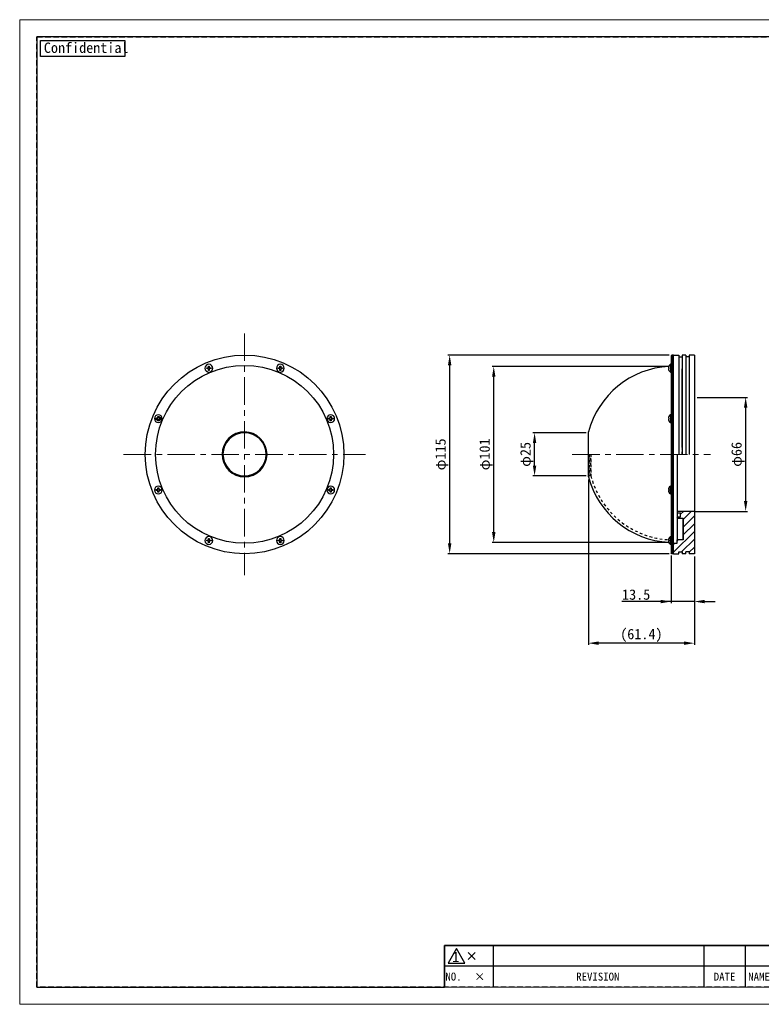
# Model space of a CAD drawing. Header units: millimetres. Extents: x -201 to 202, y 143 to 428.
# Tile 1 of 9: x -201 to 13, y 143 to 428. Entities that reach past the tile are written whole.
import ezdxf
from ezdxf.enums import TextEntityAlignment as Align

# ---------------------------------------------------------------- set-up
doc = ezdxf.new("R2010")
doc.units = ezdxf.units.MM
doc.header["$LTSCALE"] = 0.25
for name, pattern in [('CENTER', [50.8, 31.75, -6.35, 6.35, -6.35]), ('DASHED', [6, 3, -3]), ('HIDDEN', [9.525, 6.35, -3.175])]:
    doc.linetypes.add(name, pattern=pattern)
doc.layers.get('0').update_dxf_attribs({"lineweight": 30})
for name, color, linetype in [('BASE', 7, 'Continuous'), ('DOME', 7, 'Continuous'), ('FORM', 7, 'Continuous'), ('MXB4949', 7, 'Continuous')]:
    doc.layers.add(name, color=color, linetype=linetype)
doc.layers.add('CENTER', color=1, linetype='CENTER', lineweight=9)
doc.layers.add('DIMENSION', color=6, linetype='Continuous', lineweight=15)
doc.layers.add('EMPTY LINE', color=252, linetype='Continuous', lineweight=0, plot=False)
doc.styles.add('VS Standard', font='msgothic.ttc', dxfattribs={"height": 3})
doc.styles.add('VS Standard(小)', font='msgothic.ttc', dxfattribs={"height": 2.4})
doc.dimstyles.new('VS Standard x0.5', dxfattribs={"dimtxt": 3, "dimasz": 3, "dimexe": 0.5, "dimexo": 0.8, "dimgap": 0.5, "dimtad": 3, "dimlfac": 2, "dimrnd": 0.0001, "dimzin": 9, "dimdsep": 46, "dimtxsty": 'VS Standard', "dimcen": 0, "dimaunit": 1, "dimadec": 0, "dimazin": 2, "dimtfac": 1, "dimtmove": 0, "dimatfit": 3, "dimfxl": 1, "dimtolj": 1, "dimtzin": 0, "dimarcsym": 0})

# ---------------------------------------------------------------- blocks, each defined once
blk = doc.blocks.new('表題欄金物用_ver2.0.0')
at = {"layer": 'FORM', "color": 0}
for p, q in [((-11, 40.5), (-191, 40.5)), ((-191, 40.5), (-191, 28.5)), ((-110, 28.49), (-110, 40.5)), ((-39, 28.49), (-39, 40.49)), ((-29, 28.49), (-29, 40.49)), ((-11, 28.5), (-11, 40.5)), ((-39, 36.5), (-191, 36.5)), ((-24.54, 35.38), (-24.54, 29.78)), ((-13.42, 34.8), (-20.21, 33.59)), ((-13.42, 32.58), (-13.42, 34.8)), ((-39, 32.5), (-191, 32.5)), ((-27.34, 32.58), (-12.62, 32.58)), ((-20.21, 32.58), (-20.21, 33.59)), ((-20.21, 32.58), (-20.21, 31.57)), ((-13.42, 30.35), (-20.21, 31.57)), ((-13.42, 32.58), (-13.42, 30.35)), ((-11, 28.5), (-191, 28.5)), ((-191, 28.5), (-191, 11)), ((-176, 28.5), (-176, 11)), ((-161, 28.5), (-161, 11)), ((-146, 28.5), (-146, 11)), ((-131, 28.5), (-131, 11)), ((-96, 11), (-96, 28.5)), ((-11, 11), (-11, 28.5)), ((-272, 23), (-286, 23)), ((-286, 23), (-286, 17)), ((-211, 23), (-272, 23)), ((-272, 23), (-272, 17)), ((-211, 23), (-211, 17)), ((-199, 23), (-211, 23)), ((-199, 23), (-199, 17)), ((-191, 23), (-199, 23)), ((-131, 24.12), (-96, 24.12)), ((-279.19, 21), (-277.19, 19)), ((-279.19, 19), (-277.19, 21)), ((-96, 21), (-11, 21)), ((-131, 19.75), (-96, 19.75)), ((-286, 17), (-286, 11)), ((-272, 17), (-286, 17)), ((-272, 17), (-272, 11)), ((-211, 17), (-272, 17)), ((-211, 17), (-211, 11)), ((-199, 17), (-211, 17)), ((-199, 17), (-199, 11)), ((-191, 17), (-199, 17)), ((-96, 15.38), (-131, 15.38)), ((-11, 16), (-96, 16)), ((-191, 11), (-11, 11))]:
    blk.add_line(p, q, dxfattribs=at)
at = {"layer": 'FORM', "color": 0, "linetype": 'HIDDEN', "lineweight": 9}
for p, q in [((-156, 28.49), (-156, 40.49)), ((-75, 28.49), (-75, 40.49)), ((-11, 36.5), (-39, 36.5)), ((-116, 11), (-116, 28.5)), ((-78.5, 11), (-78.5, 28.5)), ((-131, 24.5), (-191, 24.5))]:
    blk.add_line(p, q, dxfattribs=at)
at = {"layer": 'FORM', "color": 0, "lineweight": 15}
blk.add_line((-191, 11), (-286, 11), dxfattribs=at)
at = {"layer": 'FORM', "color": 0}
blk.add_lwpolyline([(-282.58, 22.13), (-285.01, 17.93), (-280.16, 17.93)], close=True, dxfattribs=at)
for radius in [2, 1]:
    blk.add_circle((-24.54, 32.58), radius, dxfattribs=at)
at = {"layer": 'FORM', "color": 0, "attachment_point": 5}
for s, insert, char_height, width, style in [('{\\LMATERIAL}', (-173.5, 38.5), 2.4, 36.5, 'VS Standard(小)'), ('{\\LCHAMFER}   ', (-92.5, 38.5), 2.4, 35, 'VS Standard(小)'), ('{\\LUNIT}', (-34, 38.35), 2, 20, 'VS Standard'), ('{\\LMETHOD} 図法', (-20, 38.35), 2, 20, 'VS Standard'), ('{\\LTREATMENT}', (-173.5, 34.5), 2.4, 36.5, 'VS Standard(小)'), ('{\\LFINISHING}', (-92.5, 34.5), 2.4, 35, 'VS Standard(小)'), ('{\\T0.9;\\LTREATMENT CONTACT}', (-173.5, 30.5), 2, 36.5, 'VS Standard(小)'), ('{\\LDECENTRATION} ', (-92.5, 30.5), 2.4, 35, 'VS Standard(小)'), ('mm', (-34, 32.35), 2.8, 20, 'VS Standard'), ('{\\fＭＳ ゴシック|b0|i0|c128|p49;APPROVED}', (-183.5, 26.5), 2.3, 15, 'VS Standard'), ('{\\fＭＳ ゴシック|b0|i0|c128|p49;CHECKED}', (-168.5, 26.5), 2.3, 15, 'VS Standard'), ('{\\fＭＳ ゴシック|b0|i0|c128|p49;DESIGNED}', (-153.5, 26.5), 2.3, 15, 'VS Standard'), ('{\\fＭＳ ゴシック|b0|i0|c128|p49;DRAWN}', (-138.5, 26.5), 2.3, 15, 'VS Standard'), ('{\\W0.7;\\LTOLERANCE\\l }', (-123.5, 26.31), 1.7, 20, 'VS Standard(小)'), ('{\\LANGLE}', (-123.5, 21.94), 2, 14.9784, 'VS Standard(小)'), ('SCALE', (-123.5, 17.56), 2, 15, 'VS Standard(小)'), ('{\\fＭＳ ゴシック|b0|i0|c128|p49;NAME}', (-87.25, 18.5), 2.4, 15, 'VS Standard(小)'), ('NO.', (-283.44, 14), 2.3, 14, 'VS Standard'), ('\\pxi-3,l4,t4;×^I', (-276.99, 14), 2.3, 14, 'VS Standard'), ('REVISION', (-241.67, 14), 2.3, 46, 'VS Standard'), ('{\\fMS Gothic|b0|i0|c128|p49;DATE}', (-204.99, 14), 2.3, 12, 'VS Standard'), ('NAME', (-195, 14), 2.3, 8, 'VS Standard'), ('{\\fＭＳ ゴシック|b0|i0|c128|p49;DRAW NO.}', (-87.25, 13.5), 2.4, 15, 'VS Standard(小)'), ('{\\fＭＳ ゴシック|b0|i0|c128|p49;DATE}', (-123.5, 13.19), 2, 15, 'VS Standard(小)')]:
    blk.add_mtext(s, dxfattribs=dict(at, insert=insert, char_height=char_height, width=width, style=style))
at = {"layer": 'FORM', "color": 0, "insert": (-87.25, 24.75), "char_height": 2, "width": 16, "attachment_point": 5, "line_spacing_factor": 0.8, "style": 'VS Standard'}
blk.add_mtext('\\pxsm0.9;{\\LREMARK}   ', dxfattribs=at)
at = {"layer": 'FORM', "color": 0, "insert": (-282.79, 19.73), "char_height": 3, "attachment_point": 5, "style": 'VS Standard'}
blk.add_mtext('1', dxfattribs=at)
at = {"layer": 'FORM', "color": 0}
for tag, height, style, p in [('材料', 2.8, 'VS Standard', (-133, 38.5)), ('一般面取', 2.8, 'VS Standard', (-57, 38.5)), ('処理', 2.8, 'VS Standard', (-133, 34.5)), ('仕上', 2.8, 'VS Standard', (-57, 34.5)), ('処理接点', 2.8, 'VS Standard', (-133, 30.5)), ('偏芯', 2.8, 'VS Standard', (-57, 30.5)), ('一般公差', 2.4, 'VS Standard(小)', (-106, 26.31)), ('適用（機種名）', 3.6, 'VS Standard', (-44.75, 24.75)), ('角度', 2.4, 'VS Standard(小)', (-106, 21.94)), ('NAME', 3.5, 'VS Standard', (-44.75, 18.5)), ('SCALE', 2.4, 'VS Standard(小)', (-106, 17.56)), ('DATE', 2.4, 'VS Standard(小)', (-106, 13.19)), ('DRAW_NO.', 3.5, 'VS Standard', (-44.75, 13.5))]:
    blk.add_attdef(tag, text='', height=height, dxfattribs=dict(at, style=style)).set_placement(p, align=Align.MIDDLE_CENTER)
at = {"layer": 'FORM', "color": 0, "style": 'VS Standard'}
for tag, p in [('APPROVED', (-182.5, 15.06)), ('CHECKED', (-167.5, 15.18)), ('DESIGNED', (-152.5, 15.09)), ('DRAWN', (-137.5, 15.23))]:
    blk.add_attdef(tag, text='', height=4.5, dxfattribs=at).set_placement(p, align=Align.BOTTOM_CENTER)
blk = doc.blocks.new('*D84')
at = {"layer": 'Defpoints', "color": 0}
for p in [(-6.23, 318.43), (-6.66, 285.43), (8.62, 285.43)]:
    blk.add_point(p, dxfattribs=at)
at = {"layer": 'DIMENSION', "color": 0, "lineweight": -2}
for p, q in [((-5.43, 318.43), (9.12, 318.43)), ((8.62, 315.43), (8.62, 288.43)), ((-5.86, 285.43), (9.12, 285.43))]:
    blk.add_line(p, q, dxfattribs=at)
at = {"layer": 'DIMENSION', "color": 0}
for points in [[(9.12, 315.43), (8.12, 315.43), (8.62, 318.43)], [(8.12, 288.43), (9.12, 288.43), (8.62, 285.43)]]:
    blk.add_solid(points, dxfattribs=at)
at = {"layer": 'DIMENSION', "color": 0, "insert": (6.38, 301.93), "char_height": 3, "attachment_point": 5, "rotation": 90, "style": 'VS Standard'}
blk.add_mtext('\\A1;φ\\A1;66', dxfattribs=at)
blk = doc.blocks.new('*D85')
at = {"layer": 'Defpoints', "color": 0}
for p in [(-12.73, 330.68), (-77.05, 273.18), (-12.73, 273.18)]:
    blk.add_point(p, dxfattribs=at)
at = {"layer": 'DIMENSION', "color": 0, "lineweight": -2}
for p, q in [((-13.53, 330.68), (-77.55, 330.68)), ((-77.05, 327.68), (-77.05, 276.18)), ((-13.53, 273.18), (-77.55, 273.18))]:
    blk.add_line(p, q, dxfattribs=at)
at = {"layer": 'DIMENSION', "color": 0}
for points in [[(-76.55, 327.68), (-77.55, 327.68), (-77.05, 330.68)], [(-77.55, 276.18), (-76.55, 276.18), (-77.05, 273.18)]]:
    blk.add_solid(points, dxfattribs=at)
at = {"layer": 'DIMENSION', "color": 0, "insert": (-79.3, 301.93), "char_height": 3, "attachment_point": 5, "rotation": 90, "style": 'VS Standard'}
blk.add_mtext('\\A1;φ\\A1;115', dxfattribs=at)
blk = doc.blocks.new('*D86')
at = {"layer": 'Defpoints', "color": 0}
for p in [(-52.47, 308.18), (-36.7, 308.18), (-36.7, 295.68)]:
    blk.add_point(p, dxfattribs=at)
at = {"layer": 'DIMENSION', "color": 0, "lineweight": -2}
for p, q in [((-37.5, 308.18), (-52.97, 308.18)), ((-52.47, 298.68), (-52.47, 305.18)), ((-37.5, 295.68), (-52.97, 295.68))]:
    blk.add_line(p, q, dxfattribs=at)
at = {"layer": 'DIMENSION', "color": 0}
for points in [[(-51.97, 305.18), (-52.97, 305.18), (-52.47, 308.18)], [(-52.97, 298.68), (-51.97, 298.68), (-52.47, 295.68)]]:
    blk.add_solid(points, dxfattribs=at)
at = {"layer": 'DIMENSION', "color": 0, "insert": (-54.71, 301.93), "char_height": 3, "attachment_point": 5, "rotation": 90, "style": 'VS Standard'}
blk.add_mtext('\\A1;φ\\A1;25', dxfattribs=at)
blk = doc.blocks.new('*D87')
at = {"layer": 'Defpoints', "color": 0}
for p in [(-12.98, 273.43), (-6.23, 273.18), (-12.98, 259.33)]:
    blk.add_point(p, dxfattribs=at)
at = {"layer": 'DIMENSION', "color": 0, "lineweight": -2}
for p, q in [((-12.98, 272.63), (-12.98, 258.83)), ((-6.23, 272.38), (-6.23, 258.83)), ((-12.98, 259.33), (-27.17, 259.33)), ((-15.98, 259.33), (-18.98, 259.33)), ((-6.23, 259.33), (-12.98, 259.33)), ((-3.23, 259.33), (-0.23, 259.33))]:
    blk.add_line(p, q, dxfattribs=at)
at = {"layer": 'DIMENSION', "color": 0}
for points in [[(-15.98, 258.83), (-15.98, 259.83), (-12.98, 259.33)], [(-3.23, 259.83), (-3.23, 258.83), (-6.23, 259.33)]]:
    blk.add_solid(points, dxfattribs=at)
at = {"layer": 'DIMENSION', "color": 0, "insert": (-23.07, 261.33), "char_height": 3, "attachment_point": 5, "style": 'VS Standard'}
blk.add_mtext('\\A1;13.5', dxfattribs=at)
blk = doc.blocks.new('*D88')
at = {"layer": 'Defpoints', "color": 0}
for p in [(-64.29, 327.41), (-12.98, 327.41), (-12.98, 276.45)]:
    blk.add_point(p, dxfattribs=at)
at = {"layer": 'DIMENSION', "color": 0, "lineweight": -2}
for p, q in [((-13.78, 327.41), (-64.79, 327.41)), ((-64.29, 279.45), (-64.29, 324.41)), ((-13.78, 276.45), (-64.79, 276.45))]:
    blk.add_line(p, q, dxfattribs=at)
at = {"layer": 'DIMENSION', "color": 0}
for points in [[(-63.79, 324.41), (-64.79, 324.41), (-64.29, 327.41)], [(-64.79, 279.45), (-63.79, 279.45), (-64.29, 276.45)]]:
    blk.add_solid(points, dxfattribs=at)
at = {"layer": 'DIMENSION', "color": 0, "insert": (-66.53, 301.93), "char_height": 3, "attachment_point": 5, "rotation": 90, "style": 'VS Standard'}
blk.add_mtext('\\A1;φ\\A1;101', dxfattribs=at)
blk = doc.blocks.new('*D89')
at = {"layer": 'Defpoints', "color": 0}
for p in [(-36.89, 295.44), (-6.23, 273.18), (-36.89, 247.28)]:
    blk.add_point(p, dxfattribs=at)
at = {"layer": 'DIMENSION', "color": 0, "lineweight": -2}
for p, q in [((-36.89, 294.64), (-36.89, 246.78)), ((-6.23, 272.38), (-6.23, 246.78)), ((-9.23, 247.28), (-33.89, 247.28))]:
    blk.add_line(p, q, dxfattribs=at)
at = {"layer": 'DIMENSION', "color": 0}
for points in [[(-33.89, 247.78), (-33.89, 246.78), (-36.89, 247.28)], [(-9.23, 246.78), (-9.23, 247.78), (-6.23, 247.28)]]:
    blk.add_solid(points, dxfattribs=at)
at = {"layer": 'DIMENSION', "color": 0, "insert": (-21.56, 249.53), "char_height": 3, "attachment_point": 5, "style": 'VS Standard'}
blk.add_mtext('\\A1;\\A1;(61.4)', dxfattribs=at)

msp = doc.modelspace()

# ---------------------------------------------------------------- hatches: boundary and pattern name
at = {"layer": 'BASE'}
h = msp.add_hatch(dxfattribs=at)
h.set_pattern_fill('ANSI31', color=256, scale=0.5, style=0)
h.set_pattern_definition([(45, (-170.5647, 153.4337), (-1.122532, 1.122532), [])])
h.paths.add_polyline_path([(-12.2267, 273.1837), (-10.7267, 273.1837), (-10.7267, 273.6837), (-9.7267, 273.6837), (-9.7267, 273.1837), (-8.7267, 273.1837), (-8.7267, 273.6837), (-7.7267, 273.6837), (-7.7267, 273.1837), (-6.2267, 273.1837), (-6.2267, 285.4337), (-11.2267, 285.4337), (-11.2267, 285.0337), (-10.2267, 285.0337), (-10.2267, 283.8337), (-11.2267, 283.8337), (-11.2267, 283.4337), (-9.4767, 283.4337), (-9.4767, 277.1837), (-11.2267, 277.1837), (-11.2267, 276.4337), (-11.2267, 276.1837), (-12.2267, 276.1837)])

# ---------------------------------------------------------------- linework, layer by layer
at = {"linetype": 'DASHED'}
msp.add_line((-9.7267, 301.9337), (-9.7267, 303.5587), dxfattribs=at)
at = {"layer": 'BASE'}
for p, q in [((-12.2267, 330.6837), (-10.7267, 330.6837)), ((-10.7267, 330.6837), (-10.7267, 301.9337)), ((-9.7267, 330.6837), (-9.7267, 301.9337)), ((-8.7267, 330.6837), (-9.7267, 330.6837)), ((-8.7267, 330.6837), (-8.7267, 301.9337)), ((-7.7267, 330.6837), (-7.7267, 301.9337)), ((-6.2267, 330.6837), (-7.7267, 330.6837)), ((-6.2267, 330.6837), (-6.2267, 301.9337)), ((-10.7267, 330.1837), (-9.7267, 330.1837)), ((-7.7267, 330.1837), (-8.7267, 330.1837)), ((-9.7267, 303.9246), (-9.7267, 326.6837)), ((-11.2267, 301.9337), (-11.2267, 277.1837)), ((-6.2267, 301.9337), (-6.2267, 273.1837)), ((-6.2267, 285.4337), (-11.2267, 285.4337)), ((-11.2267, 285.0337), (-10.2267, 285.0337)), ((-10.2267, 283.8337), (-10.2267, 285.0337)), ((-11.2267, 283.8337), (-10.2267, 283.8337)), ((-11.2267, 283.4337), (-9.4767, 283.4337)), ((-9.4767, 277.1837), (-9.4767, 283.4337)), ((-9.4767, 283.4337), (-9.4767, 277.1837)), ((-9.4767, 277.1837), (-11.2267, 277.1837)), ((-11.2267, 276.1837), (-11.2267, 277.1837)), ((-12.2267, 276.1837), (-11.2267, 276.1837)), ((-10.7267, 273.6837), (-9.7267, 273.6837)), ((-10.7267, 273.1837), (-10.7267, 273.6837)), ((-9.7267, 273.6837), (-9.7267, 273.1837)), ((-7.7267, 273.6837), (-8.7267, 273.6837)), ((-8.7267, 273.1837), (-8.7267, 273.6837)), ((-7.7267, 273.6837), (-7.7267, 273.1837)), ((-12.2267, 273.1837), (-10.7267, 273.1837)), ((-8.7267, 273.1837), (-9.7267, 273.1837)), ((-6.2267, 273.1837), (-7.7267, 273.1837))]:
    msp.add_line(p, q, dxfattribs=at)
at = {"layer": 'BASE', "linetype": 'DASHED'}
msp.add_circle((-161.3565, 312.2661), 0.4, dxfattribs=at)
at = {"layer": 'CENTER'}
for p, q in [((-136.4117, 336.9337), (-136.4117, 266.9337)), ((-171.4117, 301.9337), (-101.4117, 301.9337)), ((-41.5565, 301.9337), (-1.5565, 301.9337))]:
    msp.add_line(p, q, dxfattribs=at)
at = {"layer": 'DOME', "linetype": 'Continuous'}
for p, q in [((-12.7267, 330.6837), (-12.9767, 330.4337)), ((-12.2267, 330.6837), (-12.7267, 330.6837)), ((-12.7267, 330.6837), (-12.7267, 312.9358)), ((-12.2267, 273.1837), (-12.2267, 330.6837)), ((-12.2267, 312.9358), (-12.2267, 330.6837)), ((-12.9767, 330.4337), (-12.9767, 312.8401)), ((-12.9767, 312.8401), (-12.9767, 273.4337)), ((-12.7267, 312.9358), (-12.7267, 273.1837)), ((-12.2267, 273.1837), (-12.2267, 312.9358)), ((-36.8864, 304.4181), (-36.8864, 308.4257)), ((-36.8864, 295.9358), (-36.8864, 304.4181)), ((-36.8864, 295.4416), (-36.8864, 295.9358)), ((-12.7267, 273.1837), (-12.9767, 273.4337)), ((-12.2267, 273.1837), (-12.7267, 273.1837))]:
    msp.add_line(p, q, dxfattribs=at)
at = {"layer": 'DOME', "linetype": 'DASHED'}
for p, q in [((-12.7267, 273.1837), (-12.7267, 330.6837)), ((-36.6989, 296.1594), (-36.6989, 301.9337)), ((-36.6989, 301.9337), (-36.6989, 295.6837)), ((-36.1745, 301.9337), (-36.1745, 296.1594)), ((-36.1745, 295.6837), (-36.1745, 301.9337)), ((-36.8864, 295.4416), (-36.6989, 295.6837)), ((-36.6989, 295.6837), (-36.6989, 296.1594)), ((-36.1745, 295.6837), (-36.6989, 295.6837)), ((-36.1745, 296.1594), (-36.1745, 295.6837))]:
    msp.add_line(p, q, dxfattribs=at)
at = {"layer": 'DOME', "linetype": 'Continuous'}
msp.add_circle((-136.4117, 301.9337), 28.75, dxfattribs=at)
at = {"layer": 'DOME'}
msp.add_circle((-136.4117, 301.9337), 25.75, dxfattribs=at)
at = {"layer": 'DOME', "linetype": 'DASHED'}
msp.add_circle((-161.3565, 312.2661), 0.625, dxfattribs=at)
at = {"layer": 'DOME', "linetype": 'Continuous'}
for centre, radius, start, end in [((-12.2267, 301.9337), 25.5, 93.127187, 165.250647), ((-136.4117, 301.9337), 6.4921, 112.5, 202.5), ((-136.4117, 301.9337), 6.4921, 202.5, 112.5), ((-136.4117, 301.9337), 6.25, 202.5, 112.5), ((-136.4117, 301.9337), 6.25, 112.5, 202.5), ((-12.2267, 301.9337), 25.5, 194.749353, 266.872813)]:
    msp.add_arc(centre, radius, start, end, dxfattribs=at)
at = {"layer": 'DOME', "linetype": 'DASHED'}
msp.add_arc((-12.2267, 301.9337), 24.75, 194.626994, 267.684389, dxfattribs=at)
at = {"layer": 'EMPTY LINE'}
for p, q in [((-201.5, 427.75), (-201.5, 142.75)), ((201.5, 427.75), (-201.5, 427.75)), ((-201.5, 142.75), (201.5, 142.75))]:
    msp.add_line(p, q, dxfattribs=at)
at = {"layer": 'FORM', "linetype": 'HIDDEN'}
msp.add_lwpolyline([(-196.5, 422.75), (196.5, 422.75), (196.5, 147.75), (-196.5, 147.75)], close=True, dxfattribs=at)
at = {"layer": 'FORM'}
msp.add_lwpolyline([(-196.5, 422.75), (-196.5, 147.75), (-78.5, 147.75), (-78.5, 159.75), (16.5, 159.75), (16.5, 177.25), (196.5, 177.25), (196.5, 422.75), (-196.5, 422.75)], close=True, dxfattribs=at)
at = {"layer": 'FORM', "lineweight": 30}
msp.add_lwpolyline([(-195.5, 421.75), (-171.1092, 421.75), (-171.1092, 417.0878), (-195.5, 417.0878)], close=True, dxfattribs=at)
at = {"layer": 'MXB4949'}
for p, q in [((-12.9767, 328.0034), (-13.1266, 328.0034)), ((-13.1266, 328.0034), (-13.1266, 325.7534)), ((-12.9767, 328.0034), (-12.9767, 325.7534)), ((-13.5673, 327.0034), (-13.7151, 327.0034)), ((-13.7151, 326.7534), (-13.5673, 326.7534)), ((-13.5673, 327.5034), (-13.5739, 327.5034)), ((-13.5739, 326.2534), (-13.5673, 326.2534)), ((-13.1266, 325.7534), (-12.9767, 325.7534)), ((-13.5673, 312.3911), (-13.7151, 312.3911)), ((-13.7151, 312.1411), (-13.5673, 312.1411)), ((-13.5673, 312.8911), (-13.5739, 312.8911)), ((-13.5739, 311.6411), (-13.5673, 311.6411)), ((-12.9767, 313.3911), (-13.1266, 313.3911)), ((-13.1266, 313.3911), (-13.1266, 311.1411)), ((-13.1266, 311.1411), (-12.9767, 311.1411)), ((-12.9767, 313.3911), (-12.9767, 311.1411)), ((-13.7151, 291.7262), (-13.5673, 291.7262)), ((-13.5673, 291.4762), (-13.7151, 291.4762)), ((-13.5739, 292.2262), (-13.5673, 292.2262)), ((-13.5673, 290.9762), (-13.5739, 290.9762)), ((-13.1266, 292.7262), (-12.9767, 292.7262)), ((-13.1266, 290.4762), (-13.1266, 292.7262)), ((-12.9767, 290.4762), (-12.9767, 292.7262)), ((-12.9767, 290.4762), (-13.1266, 290.4762)), ((-13.7151, 277.1139), (-13.5673, 277.1139)), ((-13.5673, 276.8639), (-13.7151, 276.8639)), ((-13.5739, 277.6139), (-13.5673, 277.6139)), ((-13.1266, 278.1139), (-12.9767, 278.1139)), ((-13.1266, 275.8639), (-13.1266, 278.1139)), ((-12.9767, 275.8639), (-12.9767, 278.1139)), ((-13.5673, 276.3639), (-13.5739, 276.3639)), ((-12.9767, 275.8639), (-13.1266, 275.8639))]:
    msp.add_line(p, q, dxfattribs=at)
at = {"layer": 'MXB4949', "linetype": 'Continuous'}
for p, q in [((-147.3692, 326.8784), (-147.3692, 327.0034)), ((-147.3692, 327.0034), (-146.8692, 327.0034)), ((-147.3692, 326.7534), (-147.3692, 326.8784)), ((-146.8692, 326.7534), (-147.3692, 326.7534)), ((-146.8692, 327.0034), (-146.8692, 327.5034)), ((-146.8692, 327.5034), (-146.6192, 327.5034)), ((-146.8692, 326.2534), (-146.8692, 326.7534)), ((-146.6192, 326.2534), (-146.8692, 326.2534)), ((-146.6192, 327.5034), (-146.6192, 327.0034)), ((-146.6192, 327.0034), (-146.1192, 327.0034)), ((-146.1192, 326.7534), (-146.6192, 326.7534)), ((-146.6192, 326.7534), (-146.6192, 326.2534)), ((-146.1192, 327.0034), (-146.1192, 326.8784)), ((-146.1192, 326.8784), (-146.1192, 326.7534)), ((-126.7043, 326.8784), (-126.7043, 327.0034)), ((-126.7043, 327.0034), (-126.2043, 327.0034)), ((-126.7043, 326.7534), (-126.7043, 326.8784)), ((-126.2043, 326.7534), (-126.7043, 326.7534)), ((-126.2043, 327.0034), (-126.2043, 327.5034)), ((-126.2043, 327.5034), (-125.9543, 327.5034)), ((-126.2043, 326.2534), (-126.2043, 326.7534)), ((-125.9543, 326.2534), (-126.2043, 326.2534)), ((-125.9543, 327.5034), (-125.9543, 327.0034)), ((-125.9543, 327.0034), (-125.4543, 327.0034)), ((-125.4543, 326.7534), (-125.9543, 326.7534)), ((-125.9543, 326.7534), (-125.9543, 326.2534)), ((-125.4543, 327.0034), (-125.4543, 326.8784)), ((-125.4543, 326.8784), (-125.4543, 326.7534)), ((-161.9815, 312.2661), (-161.9815, 312.3911)), ((-161.9815, 312.3911), (-161.4815, 312.3911)), ((-161.9815, 312.1411), (-161.9815, 312.2661)), ((-161.4815, 312.1411), (-161.9815, 312.1411)), ((-161.4815, 312.3911), (-161.4815, 312.8911)), ((-161.4815, 312.8911), (-161.2315, 312.8911)), ((-161.4815, 311.6411), (-161.4815, 312.1411)), ((-161.2315, 311.6411), (-161.4815, 311.6411)), ((-161.2315, 312.8911), (-161.2315, 312.3911)), ((-161.2315, 312.3911), (-160.7315, 312.3911)), ((-160.7315, 312.1411), (-161.2315, 312.1411)), ((-161.2315, 312.1411), (-161.2315, 311.6411)), ((-160.7315, 312.3911), (-160.7315, 312.2661)), ((-160.7315, 312.2661), (-160.7315, 312.1411)), ((-112.092, 312.2661), (-112.092, 312.3911)), ((-112.092, 312.3911), (-111.592, 312.3911)), ((-112.092, 312.1411), (-112.092, 312.2661)), ((-111.592, 312.1411), (-112.092, 312.1411)), ((-111.592, 312.3911), (-111.592, 312.8911)), ((-111.592, 312.8911), (-111.342, 312.8911)), ((-111.592, 311.6411), (-111.592, 312.1411)), ((-111.342, 311.6411), (-111.592, 311.6411)), ((-111.342, 312.8911), (-111.342, 312.3911)), ((-111.342, 312.3911), (-110.842, 312.3911)), ((-110.842, 312.1411), (-111.342, 312.1411)), ((-111.342, 312.1411), (-111.342, 311.6411)), ((-110.842, 312.3911), (-110.842, 312.2661)), ((-110.842, 312.2661), (-110.842, 312.1411)), ((-161.9815, 291.6012), (-161.9815, 291.7262)), ((-161.9815, 291.7262), (-161.4815, 291.7262)), ((-161.9815, 291.4762), (-161.9815, 291.6012)), ((-161.4815, 291.4762), (-161.9815, 291.4762)), ((-161.4815, 291.7262), (-161.4815, 292.2262)), ((-161.4815, 292.2262), (-161.2315, 292.2262)), ((-161.4815, 290.9762), (-161.4815, 291.4762)), ((-161.2315, 290.9762), (-161.4815, 290.9762)), ((-161.2315, 292.2262), (-161.2315, 291.7262)), ((-161.2315, 291.7262), (-160.7315, 291.7262)), ((-160.7315, 291.4762), (-161.2315, 291.4762)), ((-161.2315, 291.4762), (-161.2315, 290.9762)), ((-160.7315, 291.7262), (-160.7315, 291.6012)), ((-160.7315, 291.6012), (-160.7315, 291.4762)), ((-112.092, 291.6012), (-112.092, 291.7262)), ((-112.092, 291.7262), (-111.592, 291.7262)), ((-112.092, 291.4762), (-112.092, 291.6012)), ((-111.592, 291.4762), (-112.092, 291.4762)), ((-111.592, 291.7262), (-111.592, 292.2262)), ((-111.592, 292.2262), (-111.342, 292.2262)), ((-111.592, 290.9762), (-111.592, 291.4762)), ((-111.342, 290.9762), (-111.592, 290.9762)), ((-111.342, 292.2262), (-111.342, 291.7262)), ((-111.342, 291.7262), (-110.842, 291.7262)), ((-110.842, 291.4762), (-111.342, 291.4762)), ((-111.342, 291.4762), (-111.342, 290.9762)), ((-110.842, 291.7262), (-110.842, 291.6012)), ((-110.842, 291.6012), (-110.842, 291.4762)), ((-147.3692, 276.9889), (-147.3692, 277.1139)), ((-147.3692, 277.1139), (-146.8692, 277.1139)), ((-147.3692, 276.8639), (-147.3692, 276.9889)), ((-146.8692, 276.8639), (-147.3692, 276.8639)), ((-146.8692, 277.1139), (-146.8692, 277.6139)), ((-146.8692, 277.6139), (-146.6192, 277.6139)), ((-146.8692, 276.3639), (-146.8692, 276.8639)), ((-146.6192, 277.6139), (-146.6192, 277.1139)), ((-146.6192, 277.1139), (-146.1192, 277.1139)), ((-146.1192, 276.8639), (-146.6192, 276.8639)), ((-146.6192, 276.8639), (-146.6192, 276.3639)), ((-146.1192, 277.1139), (-146.1192, 276.9889)), ((-146.1192, 276.9889), (-146.1192, 276.8639)), ((-126.7043, 276.9889), (-126.7043, 277.1139)), ((-126.7043, 277.1139), (-126.2043, 277.1139)), ((-126.7043, 276.8639), (-126.7043, 276.9889)), ((-126.2043, 276.8639), (-126.7043, 276.8639)), ((-126.2043, 277.1139), (-126.2043, 277.6139)), ((-126.2043, 277.6139), (-125.9543, 277.6139)), ((-126.2043, 276.3639), (-126.2043, 276.8639)), ((-125.9543, 277.6139), (-125.9543, 277.1139)), ((-125.9543, 277.1139), (-125.4543, 277.1139)), ((-125.4543, 276.8639), (-125.9543, 276.8639)), ((-125.9543, 276.8639), (-125.9543, 276.3639)), ((-125.4543, 277.1139), (-125.4543, 276.9889)), ((-125.4543, 276.9889), (-125.4543, 276.8639)), ((-146.6192, 276.3639), (-146.8692, 276.3639)), ((-125.9543, 276.3639), (-126.2043, 276.3639))]:
    msp.add_line(p, q, dxfattribs=at)
for centre, start, end in [((-146.7442, 326.8784), 90, 180), ((-146.7442, 326.8784), 0, 90), ((-126.0793, 326.8784), 90, 180), ((-126.0793, 326.8784), 0, 90), ((-146.7442, 326.8784), 180, 270), ((-146.7442, 326.8784), 270, 0), ((-126.0793, 326.8784), 180, 270), ((-126.0793, 326.8784), 270, 0), ((-161.3565, 312.2661), 90, 180), ((-161.3565, 312.2661), 180, 270), ((-161.3565, 312.2661), 0, 90), ((-161.3565, 312.2661), 270, 0), ((-111.467, 312.2661), 90, 180), ((-111.467, 312.2661), 180, 270), ((-111.467, 312.2661), 0, 90), ((-111.467, 312.2661), 270, 0), ((-161.3565, 291.6012), 90, 180), ((-161.3565, 291.6012), 180, 270), ((-161.3565, 291.6012), 0, 90), ((-161.3565, 291.6012), 270, 0), ((-111.467, 291.6012), 90, 180), ((-111.467, 291.6012), 180, 270), ((-111.467, 291.6012), 0, 90), ((-111.467, 291.6012), 270, 0), ((-146.7442, 276.9889), 90, 180), ((-146.7442, 276.9889), 180, 270), ((-146.7442, 276.9889), 0, 90), ((-146.7442, 276.9889), 270, 0), ((-126.0793, 276.9889), 90, 180), ((-126.0793, 276.9889), 180, 270), ((-126.0793, 276.9889), 0, 90), ((-126.0793, 276.9889), 270, 0)]:
    msp.add_arc(centre, 1.125, start, end, dxfattribs=at)
at = {"layer": 'MXB4949'}
for centre, radius, start, end in [((-12.372, 326.8784), 1.3546, 123.852529, 152.524163), ((-12.372, 326.8784), 1.3489, 152.396423, 174.682755), ((-12.372, 326.8784), 1.3489, 185.317245, 207.603577), ((-12.372, 326.8784), 1.2019, 174.030086, 185.969914), ((-12.372, 326.8784), 1.3546, 207.475837, 236.147471), ((-12.372, 312.2661), 1.3489, 152.396423, 174.682755), ((-12.372, 312.2661), 1.3489, 185.317245, 207.603577), ((-12.372, 312.2661), 1.3546, 123.852529, 152.524163), ((-12.372, 312.2661), 1.2019, 174.030086, 185.969914), ((-12.372, 312.2661), 1.3546, 207.475837, 236.147471), ((-12.372, 291.6012), 1.3489, 152.396423, 174.682755), ((-12.372, 291.6012), 1.3489, 185.317245, 207.603577), ((-12.372, 291.6012), 1.3546, 123.852529, 152.524163), ((-12.372, 291.6012), 1.2019, 174.030086, 185.969914), ((-12.372, 291.6012), 1.3546, 207.475837, 236.147471), ((-12.372, 276.9889), 1.3489, 152.396423, 174.682755), ((-12.372, 276.9889), 1.3489, 185.317245, 207.603577), ((-12.372, 276.9889), 1.3546, 123.852529, 152.524163), ((-12.372, 276.9889), 1.2019, 174.030086, 185.969914), ((-12.372, 276.9889), 1.3546, 207.475837, 236.147471)]:
    msp.add_arc(centre, radius, start, end, dxfattribs=at)

# ---------------------------------------------------------------- block references
at = {"layer": 'FORM'}
ref = msp.add_blockref('表題欄金物用_ver2.0.0', (207.5, 136.75), dxfattribs=at)
ref.add_attrib('材料', '-', dxfattribs={"layer": 'EMPTY LINE', "color": 0, "height": 2.8, "style": 'VS Standard'}).set_placement((74.5, 175.25), align=Align.MIDDLE_CENTER)
ref.add_attrib('処理', '-', dxfattribs={"color": 0, "height": 2.8, "style": 'VS Standard'}).set_placement((74.5, 171.25), align=Align.MIDDLE_CENTER)
ref.add_attrib('処理接点', '-', dxfattribs={"color": 0, "height": 2.8, "style": 'VS Standard'}).set_placement((74.5, 167.25), align=Align.MIDDLE_CENTER)
ref.add_attrib('一般面取', '-', dxfattribs={"color": 0, "height": 2.8, "style": 'VS Standard'}).set_placement((150.5, 175.2468), align=Align.MIDDLE_CENTER)
ref.add_attrib('仕上', '-', dxfattribs={"color": 0, "height": 2.8, "style": 'VS Standard'}).set_placement((150.5, 171.2468), align=Align.MIDDLE_CENTER)
ref.add_attrib('偏芯', '-', dxfattribs={"color": 0, "height": 2.8, "style": 'VS Standard'}).set_placement((150.5, 167.2468), align=Align.MIDDLE_CENTER)
ref.add_attrib('一般公差', '-', dxfattribs={"color": 0, "height": 2.4, "style": 'VS Standard(小)'}).set_placement((101.5, 163.0625), align=Align.MIDDLE_CENTER)
ref.add_attrib('角度', '-', dxfattribs={"color": 0, "height": 2.4, "style": 'VS Standard(小)'}).set_placement((101.5, 158.6875), align=Align.MIDDLE_CENTER)
ref.add_attrib('SCALE', '1 / 2', dxfattribs={"color": 0, "height": 2.4, "style": 'VS Standard(小)'}).set_placement((101.5, 154.3125), align=Align.MIDDLE_CENTER)
ref.add_attrib('DATE', '2024/05/13', dxfattribs={"color": 0, "height": 2.4, "style": 'VS Standard(小)'}).set_placement((101.5, 149.9375), align=Align.MIDDLE_CENTER)
ref.add_attrib('適用（機種名）', 'VDO-115RGB', dxfattribs={"color": 0, "height": 3.6, "style": 'VS Standard'}).set_placement((162.75, 161.5), align=Align.MIDDLE_CENTER)
ref.add_attrib('NAME', 'DRAWING', dxfattribs={"color": 0, "height": 3.5, "style": 'VS Standard'}).set_placement((162.75, 155.25), align=Align.MIDDLE_CENTER)
ref.add_attrib('DRAW_NO.', 'L1332A-A00100', dxfattribs={"color": 0, "height": 3.5, "style": 'VS Standard'}).set_placement((162.75, 150.25), align=Align.MIDDLE_CENTER)
ref.add_attrib('DESIGNED', 'S.K.', dxfattribs={"color": 0, "height": 4.5, "style": 'VS Standard'}).set_placement((55, 151.8412), align=Align.BOTTOM_CENTER)
ref.add_attrib('DRAWN', 'S.K.', dxfattribs={"color": 0, "height": 4.5, "style": 'VS Standard'}).set_placement((69.9999, 151.985), align=Align.BOTTOM_CENTER)
ref.add_attrib('CHECKED', 'P.E.', dxfattribs={"color": 0, "height": 4.5, "style": 'VS Standard'}).set_placement((40, 151.9272), align=Align.BOTTOM_CENTER)
ref.add_attrib('APPROVED', 'P.E.', dxfattribs={"color": 0, "height": 4.5, "style": 'VS Standard'}).set_placement((25, 151.8117), align=Align.BOTTOM_CENTER)

# ---------------------------------------------------------------- texts
at = {"layer": 'FORM', "lineweight": 30, "insert": (-194.506, 421.1386), "char_height": 3, "attachment_point": 1, "style": 'VS Standard'}
msp.add_mtext_dynamic_manual_height_columns('Confidential', width=3, gutter_width=15, heights=[0], dxfattribs=at)

# ---------------------------------------------------------------- dimensions: what is measured, and where the dimension line sits
at = {"layer": 'DIMENSION'}
for base, p1, p2, text, picture, middle in [((-77.0529, 273.1837), (-12.7267, 330.6837), (-12.7267, 273.1837), 'φ\\A1;<>', '*D85', (-77.0529, 301.9337)), ((-64.2869, 327.414), (-12.9767, 276.4533), (-12.9767, 327.414), 'φ\\A1;101', '*D88', (-64.2869, 301.9337)), ((8.6214, 285.4337), (-6.2267, 318.4337), (-6.6581, 285.4337), 'φ\\A1;<>', '*D84', (8.6214, 301.9337)), ((-52.4682, 308.1837), (-36.6989, 295.6837), (-36.6989, 308.1837), 'φ\\A1;<>', '*D86', (-52.4682, 301.9337))]:
    dim = msp.add_linear_dim(base=base, p1=p1, p2=p2, angle=90, text=text, dimstyle='VS Standard x0.5', dxfattribs=at)
    dim.commit()
    dim.dimension.update_dxf_attribs({"geometry": picture, "text_midpoint": middle, "dimtype": 160})
dim = msp.add_linear_dim(base=(-36.8864, 247.2795), p1=(-6.2267, 273.1837), p2=(-36.8864, 295.4416), text='\\A1;(61.4)', dimstyle='VS Standard x0.5', dxfattribs=at)
dim.commit()
dim.dimension.update_dxf_attribs({"geometry": '*D89', "text_midpoint": (-21.5565, 247.2795), "dimtype": 160})
dim = msp.add_linear_dim(base=(-12.9767, 259.3291), p1=(-6.2267, 273.1837), p2=(-12.9767, 273.4337), dimstyle='VS Standard x0.5', dxfattribs=at)
dim.commit()
dim.dimension.update_dxf_attribs({"geometry": '*D87', "text_midpoint": (-23.072, 259.3291), "dimtype": 160})

doc.saveas('drawing.dxf')
